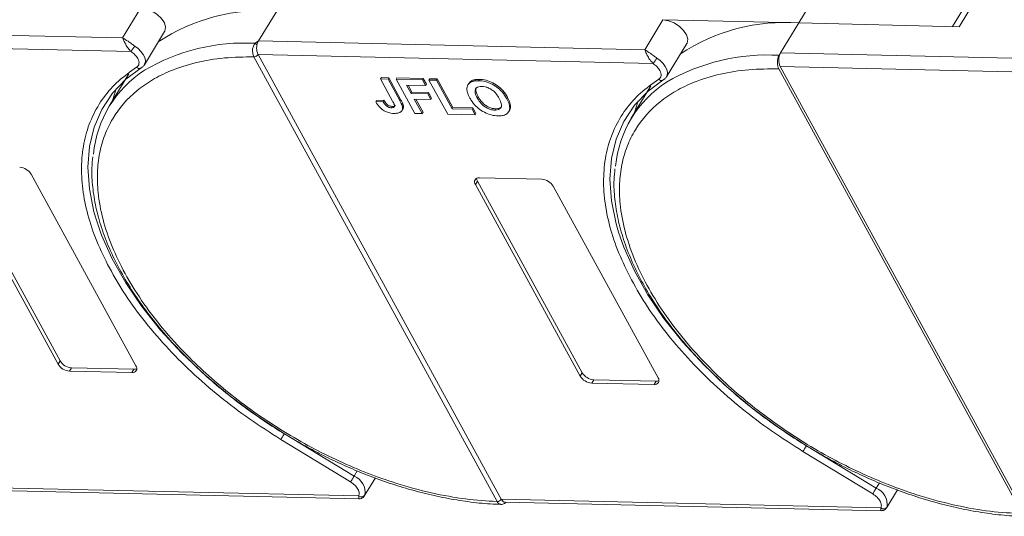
# Model space of a CAD drawing. Header units: millimetres. Extents: x -623 to 852, y 50 to 1083.
# Tile 48 of 72: x 265 to 355, y 929 to 975. Entities that reach past the tile are written whole.
import ezdxf

# ---------------------------------------------------------------- set-up
doc = ezdxf.new("R2010")
doc.units = ezdxf.units.MM

msp = doc.modelspace()

# ---------------------------------------------------------------- linework, layer by layer
at = {"color": 7, "linetype": 'Continuous', "lineweight": 15}
for p, q in [((338.293, 977.873), (336.426, 974.804)), ((352.251, 977.19), (350.601, 974.479)), ((351.196, 974.465), (352.877, 977.227)), ((275.78, 976.196), (274.099, 973.434)), ((286.618, 973.146), (288.299, 975.908)), ((323.907, 975.091), (322.226, 972.329)), ((336.426, 974.804), (323.907, 975.091)), ((334.745, 972.042), (336.426, 974.804)), ((336.426, 974.804), (351.196, 974.465)), ((274.099, 973.434), (238.492, 974.251)), ((276.106, 970.951), (277.973, 974.02)), ((238.463, 973.006), (274.874, 972.171)), ((286.32, 972.935), (286.618, 973.146)), ((322.226, 972.329), (286.618, 973.146)), ((324.233, 969.847), (326.1, 972.916)), ((286.208, 971.692), (286.207, 971.694)), ((308.624, 930.719), (286.208, 971.692)), ((286.59, 971.902), (323.001, 971.067)), ((286.59, 971.901), (309.006, 930.929)), ((334.614, 971.827), (334.745, 972.042)), ((360.216, 971.458), (334.745, 972.042)), ((275.773, 970.634), (275.752, 970.626)), ((275.901, 970.747), (275.863, 970.697)), ((276.131, 970.997), (276.106, 970.951)), ((357.003, 929.608), (334.586, 970.583)), ((334.716, 970.798), (357.134, 929.823)), ((334.716, 970.798), (359.852, 970.221)), ((274.668, 970.115), (272.857, 967.138)), ((297.948, 969.774), (297.873, 969.651)), ((298.989, 967.611), (297.873, 969.651)), ((297.873, 969.651), (298.564, 969.636)), ((297.948, 969.774), (298.639, 969.758)), ((298.639, 969.758), (298.564, 969.636)), ((298.564, 969.636), (299.651, 967.649)), ((298.639, 969.758), (299.726, 967.771)), ((299.375, 969.741), (299.301, 969.619)), ((299.301, 969.619), (301.741, 969.563)), ((301.025, 966.467), (299.301, 969.619)), ((299.375, 969.741), (301.816, 969.685)), ((301.816, 969.685), (301.741, 969.563)), ((301.741, 969.563), (302.028, 969.037)), ((301.816, 969.685), (302.103, 969.16)), ((302.414, 969.672), (302.34, 969.549)), ((304.064, 966.397), (302.34, 969.549)), ((302.34, 969.549), (303.03, 969.533)), ((302.414, 969.672), (303.105, 969.656)), ((303.105, 969.656), (303.03, 969.533)), ((303.03, 969.533), (304.467, 966.906)), ((303.105, 969.656), (304.542, 967.029)), ((306.302, 969.5), (306.228, 969.377)), ((306.992, 969.607), (306.917, 969.484)), ((323.9, 969.53), (323.878, 969.522)), ((324.028, 969.643), (323.99, 969.593)), ((324.258, 969.893), (324.233, 969.847)), ((302.028, 969.037), (300.279, 969.077)), ((300.279, 969.077), (300.699, 968.31)), ((300.422, 969.074), (300.773, 968.432)), ((300.773, 968.432), (300.699, 968.31)), ((300.773, 968.432), (302.293, 968.398)), ((302.103, 969.16), (302.028, 969.037)), ((306.007, 969.236), (305.932, 969.113)), ((322.795, 969.011), (320.984, 966.034)), ((297.508, 967.669), (297.433, 967.547)), ((298.102, 967.571), (297.433, 967.547)), ((297.508, 967.669), (298.177, 967.694)), ((298.177, 967.694), (298.102, 967.571)), ((299.726, 967.771), (299.651, 967.649)), ((300.699, 968.31), (302.218, 968.275)), ((302.506, 967.75), (300.986, 967.784)), ((300.986, 967.784), (301.716, 966.451)), ((301.13, 967.781), (301.79, 966.574)), ((302.293, 968.398), (302.218, 968.275)), ((302.218, 968.275), (302.506, 967.75)), ((302.293, 968.398), (302.58, 967.872)), ((302.58, 967.872), (302.506, 967.75)), ((306.792, 967.892), (306.867, 968.015)), ((309.587, 967.947), (309.512, 967.824)), ((298.485, 967.3), (298.41, 967.177)), ((298.949, 967.118), (298.875, 966.995)), ((299.852, 966.731), (299.927, 966.853)), ((299.975, 967.174), (299.9, 967.051)), ((304.542, 967.029), (304.467, 966.906)), ((304.467, 966.906), (306.309, 966.864)), ((304.542, 967.029), (306.384, 966.987)), ((306.384, 966.987), (306.309, 966.864)), ((306.309, 966.864), (306.596, 966.339)), ((306.384, 966.987), (306.671, 966.462)), ((308.481, 966.899), (308.407, 966.776)), ((309.684, 966.626), (309.759, 966.749)), ((301.716, 966.451), (301.025, 966.467)), ((301.716, 966.451), (301.79, 966.574)), ((306.596, 966.339), (304.064, 966.397)), ((306.596, 966.339), (306.671, 966.462)), ((258.678, 961.338), (268.335, 943.687)), ((268.148, 943.381), (258.491, 961.031)), ((265.674, 960.866), (275.331, 943.216)), ((306.991, 960.541), (312.738, 960.409)), ((306.805, 960.234), (306.618, 959.927)), ((316.275, 942.276), (306.618, 959.927)), ((306.805, 960.234), (316.461, 942.583)), ((313.801, 959.762), (323.458, 942.111)), ((268.335, 943.687), (268.148, 943.381)), ((269.398, 943.041), (269.211, 942.734)), ((269.398, 943.041), (275.144, 942.909)), ((274.958, 942.602), (269.211, 942.734)), ((275.144, 942.909), (274.958, 942.602)), ((316.461, 942.583), (316.275, 942.276)), ((317.524, 941.936), (317.338, 941.629)), ((323.084, 941.498), (317.338, 941.629)), ((317.524, 941.936), (323.271, 941.804)), ((323.271, 941.804), (323.084, 941.498)), ((295.433, 933.053), (289.007, 936.963)), ((295.115, 932.529), (288.688, 936.439)), ((343.56, 931.948), (337.134, 935.858)), ((343.241, 931.425), (336.815, 935.334)), ((295.729, 933.539), (295.433, 933.053)), ((296.408, 931.268), (297.394, 932.889)), ((343.856, 932.434), (343.56, 931.948)), ((295.866, 931.229), (260.88, 932.032)), ((261.234, 931.766), (295.879, 930.971)), ((344.535, 930.164), (345.52, 931.784)), ((308.625, 930.718), (308.624, 930.719)), ((343.993, 930.125), (309.007, 930.927)), ((309.36, 930.661), (344.006, 929.866))]:
    msp.add_line(p, q, dxfattribs=at)
at = {"color": 7, "linetype": 'Continuous', "lineweight": 15, "flags": 128}
for points in [[(275.78, 976.196), (276.282, 976.117), (276.804, 975.911), (277.291, 975.601), (277.688, 975.218), (277.955, 974.805), (278.062, 974.406), (277.998, 974.064), (277.973, 974.02)], [(323.907, 975.091), (324.409, 975.013), (324.931, 974.807), (325.417, 974.496), (325.815, 974.114), (326.082, 973.701), (326.189, 973.302), (326.124, 972.96), (326.1, 972.916)], [(275.213, 972.682), (275.526, 972.447), (275.792, 972.184), (275.998, 971.904), (276.134, 971.623), (276.194, 971.354), (276.173, 971.11), (276.131, 970.997)], [(323.34, 971.578), (323.652, 971.343), (323.918, 971.08), (324.124, 970.8), (324.261, 970.519), (324.32, 970.249), (324.3, 970.006), (324.258, 969.893)], [(271.685, 956.639), (271.46, 957.419), (271.034, 959.511), (270.894, 961.52), (271.039, 963.426), (271.469, 965.208), (272.179, 966.847), (273.162, 968.327), (274.407, 969.632), (275.901, 970.747)], [(319.812, 955.534), (319.586, 956.315), (319.161, 958.407), (319.02, 960.416), (319.166, 962.322), (319.596, 964.104), (320.306, 965.743), (321.289, 967.223), (322.534, 968.527), (324.028, 969.643)], [(273.497, 968.725), (273.156, 967.676), (273.134, 967.593)], [(321.624, 967.62), (321.283, 966.571), (321.261, 966.489)], [(289.007, 936.963), (286.431, 938.637), (283.977, 940.449), (281.671, 942.381), (279.537, 944.411), (277.598, 946.518), (275.874, 948.681), (274.384, 950.875), (273.143, 953.079), (272.165, 955.268), (271.685, 956.639)], [(337.134, 935.858), (334.558, 937.532), (332.104, 939.345), (329.797, 941.276), (327.664, 943.307), (325.725, 945.414), (324.001, 947.576), (322.511, 949.771), (321.27, 951.974), (320.292, 954.164), (319.812, 955.534)], [(288.688, 936.439), (288.718, 936.487), (288.753, 936.545), (288.793, 936.611), (288.837, 936.682), (288.881, 936.755), (288.926, 936.829), (288.968, 936.898), (289.007, 936.963)], [(336.815, 935.334), (336.845, 935.383), (336.88, 935.441), (336.92, 935.507), (336.963, 935.578), (337.008, 935.651), (337.052, 935.724), (337.095, 935.794), (337.134, 935.858)], [(295.115, 932.529), (295.144, 932.577), (295.179, 932.635), (295.219, 932.701), (295.263, 932.772), (295.307, 932.846), (295.352, 932.919), (295.394, 932.989), (295.433, 933.053)], [(343.241, 931.425), (343.271, 931.473), (343.306, 931.531), (343.346, 931.597), (343.389, 931.668), (343.434, 931.741), (343.478, 931.815), (343.521, 931.884), (343.56, 931.948)]]:
    msp.add_lwpolyline(points, dxfattribs=at)
at = {"color": 7, "linetype": 'Continuous', "lineweight": 15}
for centre, radius, start, end in [((286.996, 958.603), 17.355, 85.6938, 123.62828), ((335.123, 957.499), 17.355, 85.6938, 123.62828), ((285.342, 954.744), 18.217, 86.92425, 120.4678), ((268.664, 976.666), 7.665, 324.10303, 328.68906), ((285.827, 972.256), 0.839, 38.60771, 54.0154), ((286.197, 972.168), 0.475, 271.27035, 325.90225), ((286.198, 972.165), 0.473, 271.29265, 326.07296), ((316.791, 975.561), 7.665, 324.10303, 328.68906), ((333.511, 953.509), 18.351, 86.55376, 120.3559), ((335.931, 971.392), 1.352, 151.28833, 206.07738), ((281.685, 961.766), 10.318, 122.73279, 174.66622), ((275.652, 970.988), 0.375, 225.62382, 285.36491), ((329.814, 960.661), 10.32, 122.70871, 174.6175), ((323.779, 969.883), 0.375, 225.62382, 285.36491), ((264.519, 960.164), 1.352, 31.28833, 86.07738), ((306.921, 960.163), 0.384, 79.47957, 217.89689), ((307.286, 960.521), 0.561, 182.97477, 210.78742), ((312.645, 959.06), 1.352, 31.28833, 86.07738), ((269.304, 944.083), 1.352, 211.28833, 266.07738), ((269.49, 944.39), 1.352, 211.28833, 266.07738), ((275.028, 942.98), 0.384, 259.47957, 37.89689), ((275.178, 943.468), 0.561, 266.58142, 294.38722), ((317.43, 942.979), 1.352, 211.28833, 266.07738), ((317.617, 943.286), 1.352, 211.28833, 266.07738), ((323.154, 941.875), 0.384, 259.47957, 37.89689), ((323.304, 942.364), 0.561, 266.58142, 294.38722), ((294.838, 931.552), 1.615, 351.72869, 68.36149), ((296.103, 931.577), 0.421, 235.82517, 322.2621), ((342.965, 930.448), 1.615, 351.72869, 68.36149), ((308.613, 931.193), 0.473, 271.29253, 326.07318), ((308.614, 931.19), 0.472, 271.31253, 326.24366), ((344.23, 930.473), 0.421, 235.82517, 322.2621)]:
    msp.add_arc(centre, radius, start, end, dxfattribs=at)
for points, knots in [([(274.099, 973.434), (274.26, 973.338), (274.51, 973.191), (274.903, 972.896), (275.117, 972.749), (275.213, 972.682)], [0, 0, 0, 0, 0.498413, 0.772928, 1, 1, 1, 1]), ([(274.874, 972.171), (274.785, 972.268), (274.596, 972.474), (274.376, 972.837), (274.204, 973.178), (274.134, 973.348), (274.099, 973.434)], [0, 0, 0, 0, 0.2343503, 0.4981953, 0.748869, 1, 1, 1, 1]), ([(286.207, 971.694), (286.179, 971.755), (286.126, 971.867), (286.081, 972.085), (286.07, 972.298), (286.096, 972.503), (286.146, 972.673), (286.218, 972.821), (286.288, 972.899), (286.32, 972.935)], [0, 0, 0, 0, 0.172016, 0.312756, 0.499599, 0.630391, 0.758026, 0.889228, 1, 1, 1, 1]), ([(286.482, 972.78), (286.469, 972.682), (286.443, 972.488), (286.476, 972.191), (286.538, 972.002), (286.583, 971.916), (286.59, 971.902)], [0, 0, 0, 0, 0.313335, 0.626691, 0.940048, 1, 1, 1, 1]), ([(322.226, 972.329), (322.387, 972.234), (322.636, 972.086), (323.03, 971.791), (323.243, 971.644), (323.34, 971.578)], [0, 0, 0, 0, 0.498413, 0.772928, 1, 1, 1, 1]), ([(323.001, 971.067), (322.912, 971.163), (322.722, 971.369), (322.503, 971.733), (322.33, 972.074), (322.261, 972.244), (322.226, 972.329)], [0, 0, 0, 0, 0.2343503, 0.4981953, 0.748869, 1, 1, 1, 1]), ([(308.624, 930.719), (307.66, 930.779), (305.703, 930.9), (302.557, 931.479), (299.524, 932.299), (296.681, 933.301), (294.072, 934.406), (291.482, 935.691), (288.095, 937.631), (284.897, 939.861), (282.005, 942.293), (279.827, 944.367), (277.723, 946.692), (275.811, 949.224), (274.265, 951.737), (273.066, 954.242), (272.221, 956.75), (271.803, 959.035), (271.737, 961.061), (271.94, 962.826), (272.409, 964.485), (273.391, 966.523), (274.883, 968.248), (276.823, 969.599), (278.627, 970.495), (280.829, 971.195), (283.413, 971.643), (285.286, 971.676), (286.208, 971.692)], [0, 0, 0, 0, 0.038862, 0.078912, 0.1200677, 0.1522272, 0.1843815, 0.2172151, 0.2500433, 0.3156185, 0.347778, 0.3799323, 0.4210926, 0.4611415, 0.5, 0.5388632, 0.578912, 0.6200677, 0.6522272, 0.6843815, 0.7172151, 0.7500433, 0.8156185, 0.847778, 0.8799323, 0.9210926, 0.9611404, 1, 1, 1, 1]), ([(275.39, 970.72), (275.444, 970.763), (275.554, 970.852), (275.62, 971.052), (275.609, 971.284), (275.531, 971.452), (275.493, 971.534)], [0, 0, 0, 0, 0.2455128, 0.5, 0.7544872, 1, 1, 1, 1]), ([(286.59, 971.902), (286.59, 971.902), (286.59, 971.902), (286.59, 971.901), (286.59, 971.901), (286.59, 971.901)], [0, 0, 0, 0, 0.384699, 0.69235, 1, 1, 1, 1]), ([(334.586, 970.583), (334.551, 970.661), (334.482, 970.816), (334.443, 971.111), (334.46, 971.409), (334.523, 971.657), (334.589, 971.779), (334.614, 971.827)], [0, 0, 0, 0, 0.2146939, 0.4293877, 0.6440816, 0.8587754, 1, 1, 1, 1]), ([(272.716, 952.547), (272.32, 953.371), (271.528, 955.021), (270.766, 957.446), (270.331, 959.811), (270.265, 962.088), (270.576, 964.241), (271.261, 966.219), (272.306, 967.97), (273.656, 969.503), (274.812, 970.314), (275.39, 970.72)], [0, 0, 0, 0, 0.109778, 0.219542, 0.32932, 0.441716, 0.554889, 0.668062, 0.780458, 0.890226, 1, 1, 1, 1]), ([(275.751, 970.626), (275.831, 970.676), (275.993, 970.776), (276.09, 970.934), (276.139, 971.014)], [0, 0, 0, 0, 0.495762, 1, 1, 1, 1]), ([(357.003, 929.608), (356.038, 929.659), (354.078, 929.763), (350.919, 930.321), (347.87, 931.127), (345.006, 932.12), (342.377, 933.22), (339.764, 934.504), (336.345, 936.447), (333.116, 938.686), (330.195, 941.132), (327.997, 943.218), (325.875, 945.557), (323.948, 948.104), (322.391, 950.633), (321.186, 953.153), (320.339, 955.676), (319.924, 957.975), (319.865, 960.013), (320.079, 961.787), (320.562, 963.453), (321.569, 965.497), (323.092, 967.221), (325.068, 968.565), (326.903, 969.451), (329.138, 970.134), (331.758, 970.56), (333.653, 970.575), (334.586, 970.583)], [0, 0, 0, 0, 0.038823, 0.07885, 0.119997, 0.152169, 0.184336, 0.217193, 0.250044, 0.315664, 0.347836, 0.380003, 0.421155, 0.461181, 0.5, 0.538824, 0.57885, 0.619997, 0.652169, 0.684336, 0.717193, 0.750044, 0.815664, 0.847836, 0.880003, 0.921155, 0.961179, 1, 1, 1, 1]), ([(323.517, 969.615), (323.571, 969.659), (323.681, 969.748), (323.746, 969.948), (323.735, 970.18), (323.658, 970.348), (323.62, 970.43)], [0, 0, 0, 0, 0.2455128, 0.5, 0.7544872, 1, 1, 1, 1]), ([(305.835, 968.685), (305.837, 968.76), (305.84, 968.909), (305.933, 969.15), (306.076, 969.304), (306.212, 969.37), (306.228, 969.377)], [0, 0, 0, 0, 0.250896, 0.502166, 0.940512, 1, 1, 1, 1]), ([(306.011, 969.233), (306.079, 969.325), (306.156, 969.431), (306.286, 969.492), (306.302, 969.5)], [0, 0, 0, 0, 0.8749054, 1, 1, 1, 1]), ([(306.228, 969.377), (306.264, 969.392), (306.336, 969.421), (306.451, 969.449), (306.565, 969.468), (306.678, 969.479), (306.795, 969.485), (306.876, 969.484), (306.917, 969.484)], [0, 0, 0, 0, 0.185429, 0.37219, 0.527708, 0.683877, 0.841678, 1, 1, 1, 1]), ([(306.302, 969.5), (306.338, 969.515), (306.41, 969.544), (306.526, 969.571), (306.64, 969.591), (306.753, 969.602), (306.87, 969.608), (306.951, 969.607), (306.992, 969.607)], [0, 0, 0, 0, 0.1854289, 0.3721896, 0.5277082, 0.6838775, 0.8416784, 1, 1, 1, 1]), ([(306.917, 969.484), (307.014, 969.479), (307.309, 969.464), (307.846, 969.33), (308.458, 969.013), (309.01, 968.56), (309.328, 968.147), (309.477, 967.886), (309.512, 967.824)], [0, 0, 0, 0, 0.101398, 0.306996, 0.506144, 0.685262, 0.924557, 1, 1, 1, 1]), ([(306.992, 969.607), (307.089, 969.602), (307.384, 969.586), (307.921, 969.453), (308.533, 969.136), (309.084, 968.683), (309.403, 968.27), (309.551, 968.009), (309.587, 967.947)], [0, 0, 0, 0, 0.101398, 0.306996, 0.506144, 0.685262, 0.924557, 1, 1, 1, 1]), ([(320.843, 951.442), (320.447, 952.267), (319.654, 953.917), (318.892, 956.341), (318.458, 958.706), (318.392, 960.984), (318.703, 963.137), (319.388, 965.115), (320.433, 966.866), (321.783, 968.399), (322.939, 969.21), (323.517, 969.615)], [0, 0, 0, 0, 0.109778, 0.219542, 0.32932, 0.441716, 0.554889, 0.668062, 0.780458, 0.890226, 1, 1, 1, 1]), ([(323.878, 969.522), (323.958, 969.571), (324.12, 969.672), (324.217, 969.83), (324.266, 969.909)], [0, 0, 0, 0, 0.495762, 1, 1, 1, 1]), ([(306.113, 967.887), (306.09, 967.929), (306.045, 968.014), (305.984, 968.144), (305.928, 968.278), (305.882, 968.416), (305.847, 968.553), (305.839, 968.641), (305.835, 968.685)], [0, 0, 0, 0, 0.15395, 0.308181, 0.478699, 0.649961, 0.824203, 1, 1, 1, 1]), ([(306.792, 967.892), (306.749, 967.976), (306.64, 968.189), (306.56, 968.488), (306.621, 968.745), (306.791, 968.9), (307.01, 968.957), (307.161, 968.958), (307.213, 968.958)], [0, 0, 0, 0, 0.1586166, 0.4008637, 0.5730594, 0.7454856, 0.9129852, 1, 1, 1, 1]), ([(306.867, 968.015), (306.823, 968.1), (306.713, 968.313), (306.646, 968.603), (306.661, 968.807), (306.718, 968.858), (306.719, 968.86)], [0, 0, 0, 0, 0.274858, 0.694634, 0.993023, 1, 1, 1, 1]), ([(307.213, 968.958), (307.312, 968.951), (307.512, 968.936), (307.846, 968.823), (308.169, 968.636), (308.499, 968.341), (308.692, 968.07), (308.794, 967.89), (308.813, 967.855)], [0, 0, 0, 0, 0.160292, 0.321922, 0.490761, 0.657569, 0.933883, 1, 1, 1, 1]), ([(299.117, 966.471), (299.019, 966.476), (298.796, 966.489), (298.416, 966.598), (298.046, 966.81), (297.689, 967.134), (297.534, 967.384), (297.433, 967.547)], [0, 0, 0, 0, 0.155292, 0.353145, 0.543243, 0.704067, 1, 1, 1, 1]), ([(298.41, 967.177), (298.384, 967.201), (298.33, 967.249), (298.271, 967.321), (298.221, 967.387), (298.179, 967.448), (298.139, 967.51), (298.114, 967.551), (298.102, 967.571)], [0, 0, 0, 0, 0.1938055, 0.3931273, 0.5440688, 0.6954121, 0.8476129, 1, 1, 1, 1]), ([(298.177, 967.694), (298.189, 967.673), (298.214, 967.631), (298.256, 967.566), (298.303, 967.5), (298.355, 967.432), (298.413, 967.364), (298.46, 967.321), (298.485, 967.3)], [0, 0, 0, 0, 0.155996, 0.312125, 0.480895, 0.650212, 0.823248, 1, 1, 1, 1]), ([(298.989, 967.611), (299.033, 967.527), (299.109, 967.382), (299.17, 967.207), (299.167, 967.095), (299.116, 967.036), (299.019, 966.998), (298.93, 966.996), (298.875, 966.995)], [0, 0, 0, 0, 0.292027, 0.504854, 0.613905, 0.723685, 0.829816, 1, 1, 1, 1]), ([(299.651, 967.649), (299.673, 967.607), (299.718, 967.522), (299.774, 967.409), (299.819, 967.309), (299.852, 967.223), (299.883, 967.136), (299.895, 967.079), (299.9, 967.051)], [0, 0, 0, 0, 0.2082698, 0.416707, 0.5614806, 0.7065734, 0.8528245, 1, 1, 1, 1]), ([(299.726, 967.771), (299.748, 967.729), (299.793, 967.645), (299.849, 967.532), (299.894, 967.432), (299.927, 967.345), (299.958, 967.258), (299.969, 967.202), (299.975, 967.174)], [0, 0, 0, 0, 0.2082698, 0.416707, 0.5614806, 0.7065734, 0.8528245, 1, 1, 1, 1]), ([(308.696, 966.251), (308.598, 966.256), (308.304, 966.271), (307.764, 966.402), (307.148, 966.72), (306.598, 967.175), (306.289, 967.579), (306.145, 967.832), (306.113, 967.887)], [0, 0, 0, 0, 0.102171, 0.30922, 0.51365, 0.692275, 0.932413, 1, 1, 1, 1]), ([(308.407, 966.776), (308.307, 966.784), (308.106, 966.8), (307.77, 966.921), (307.435, 967.116), (307.086, 967.431), (306.898, 967.704), (306.802, 967.875), (306.792, 967.892)], [0, 0, 0, 0, 0.15971, 0.320429, 0.491074, 0.67705, 0.96629, 1, 1, 1, 1]), ([(308.481, 966.899), (308.382, 966.907), (308.181, 966.923), (307.845, 967.044), (307.509, 967.238), (307.16, 967.553), (306.973, 967.827), (306.877, 967.997), (306.867, 968.015)], [0, 0, 0, 0, 0.15971, 0.320429, 0.491074, 0.67705, 0.96629, 1, 1, 1, 1]), ([(308.813, 967.855), (308.856, 967.771), (308.977, 967.534), (309.057, 967.207), (308.953, 966.948), (308.762, 966.809), (308.553, 966.776), (308.43, 966.776), (308.407, 966.776)], [0, 0, 0, 0, 0.15859, 0.447239, 0.620381, 0.793575, 0.961295, 1, 1, 1, 1]), ([(309.512, 967.824), (309.556, 967.74), (309.687, 967.486), (309.806, 967.085), (309.753, 966.674), (309.502, 966.39), (309.12, 966.258), (308.824, 966.253), (308.696, 966.251)], [0, 0, 0, 0, 0.101888, 0.307343, 0.492963, 0.678647, 0.860791, 1, 1, 1, 1]), ([(309.587, 967.947), (309.631, 967.862), (309.763, 967.608), (309.869, 967.216), (309.867, 966.886), (309.762, 966.777), (309.744, 966.759)], [0, 0, 0, 0, 0.192169, 0.579672, 0.929764, 1, 1, 1, 1]), ([(298.875, 966.995), (298.844, 966.997), (298.783, 967), (298.693, 967.022), (298.61, 967.052), (298.539, 967.087), (298.471, 967.129), (298.43, 967.161), (298.41, 967.177)], [0, 0, 0, 0, 0.202387, 0.410907, 0.557829, 0.709472, 0.853224, 1, 1, 1, 1]), ([(298.485, 967.3), (298.532, 967.265), (298.623, 967.198), (298.776, 967.139), (298.882, 967.12), (298.937, 967.118), (298.949, 967.118)], [0, 0, 0, 0, 0.330398, 0.624767, 0.917361, 1, 1, 1, 1]), ([(298.949, 967.118), (299.01, 967.119), (299.106, 967.122), (299.201, 967.164), (299.22, 967.206), (299.228, 967.223)], [0, 0, 0, 0, 0.495374, 0.790754, 1, 1, 1, 1]), ([(299.9, 967.051), (299.904, 966.974), (299.913, 966.819), (299.799, 966.633), (299.55, 966.483), (299.281, 966.475), (299.117, 966.471)], [0, 0, 0, 0, 0.20646, 0.413515, 0.645211, 1, 1, 1, 1]), ([(299.975, 967.174), (299.983, 967.094), (299.995, 966.974), (299.935, 966.889), (299.915, 966.86)], [0, 0, 0, 0, 0.6631606, 1, 1, 1, 1]), ([(309.027, 967.125), (309.022, 967.111), (308.991, 967.026), (308.83, 966.936), (308.628, 966.899), (308.505, 966.899), (308.481, 966.899)], [0, 0, 0, 0, 0.084934, 0.502415, 0.906703, 1, 1, 1, 1]), ([(271.358, 962.477), (271.321, 962.14), (271.221, 961.236), (271.312, 959.683), (271.602, 957.845), (272.121, 955.962), (272.848, 954.055), (273.777, 952.138), (274.898, 950.228), (276.198, 948.341), (277.659, 946.495), (279.259, 944.713), (280.959, 943.025), (282.7, 941.473), (284.302, 940.178), (285.786, 939.073), (287.287, 938.026), (288.39, 937.337), (289, 936.955)], [0, 0, 0, 0, 0.04157, 0.111425, 0.181343, 0.251234, 0.321027, 0.390661, 0.460062, 0.529153, 0.597797, 0.665722, 0.732344, 0.796145, 0.855223, 0.897404, 0.943271, 1, 1, 1, 1]), ([(319.485, 961.381), (319.448, 961.041), (319.348, 960.135), (319.438, 958.579), (319.729, 956.741), (320.247, 954.858), (320.974, 952.951), (321.904, 951.034), (323.025, 949.123), (324.325, 947.236), (325.786, 945.391), (327.386, 943.608), (329.086, 941.921), (330.827, 940.368), (332.429, 939.074), (333.913, 937.969), (335.414, 936.922), (336.517, 936.232), (337.127, 935.851)], [0, 0, 0, 0, 0.041894, 0.111725, 0.18162, 0.251488, 0.321257, 0.390867, 0.460244, 0.529313, 0.597933, 0.665835, 0.732435, 0.796214, 0.855272, 0.897439, 0.94329, 1, 1, 1, 1]), ([(288.688, 936.439), (287.713, 937.057), (285.763, 938.295), (283.004, 940.392), (280.407, 942.644), (278.022, 945.043), (275.917, 947.529), (274.106, 950.043), (273.176, 951.719), (272.716, 952.547)], [0, 0, 0, 0, 0.140647, 0.281304, 0.425319, 0.570331, 0.715342, 0.859358, 1, 1, 1, 1]), ([(336.815, 935.334), (335.84, 935.953), (333.89, 937.191), (331.131, 939.288), (328.533, 941.539), (326.149, 943.939), (324.043, 946.424), (322.233, 948.939), (321.303, 950.614), (320.843, 951.442)], [0, 0, 0, 0, 0.140647, 0.281304, 0.425319, 0.570331, 0.715342, 0.859358, 1, 1, 1, 1]), ([(289, 936.955), (289.848, 936.458), (291.037, 935.76), (292.837, 934.835), (294.381, 934.099), (296.235, 933.308), (298.184, 932.574), (300.217, 931.918), (302.294, 931.364), (304.386, 930.924), (306.461, 930.626), (307.998, 930.473), (308.813, 930.468), (308.971, 930.467)], [0, 0, 0, 0, 0.130517, 0.183018, 0.269988, 0.35985, 0.455797, 0.555409, 0.657717, 0.761961, 0.867622, 0.974343, 1, 1, 1, 1]), ([(337.127, 935.851), (337.975, 935.353), (339.164, 934.655), (340.963, 933.731), (342.507, 932.995), (344.361, 932.203), (346.311, 931.47), (348.344, 930.814), (350.42, 930.259), (352.512, 929.82), (354.589, 929.52), (356.209, 929.364), (357.107, 929.36), (357.347, 929.359)], [0, 0, 0, 0, 0.1287816, 0.1805843, 0.2663985, 0.355065, 0.4497361, 0.548024, 0.6489718, 0.7518293, 0.8560851, 0.9613879, 1, 1, 1, 1]), ([(295.88, 930.971), (295.88, 930.979), (295.881, 930.993), (295.871, 931.153), (295.866, 931.229)], [0, 0, 0, 0, 0.529586, 1, 1, 1, 1]), ([(295.881, 930.971), (295.959, 930.977), (296.088, 930.988), (296.275, 931.095), (296.356, 931.199), (296.399, 931.255)], [0, 0, 0, 0, 0.411574, 0.687573, 1, 1, 1, 1]), ([(308.97, 930.457), (308.924, 930.465), (308.839, 930.479), (308.72, 930.57), (308.659, 930.665), (308.625, 930.718)], [0, 0, 0, 0, 0.3517077, 0.6434286, 1, 1, 1, 1]), ([(308.978, 930.453), (309.033, 930.457), (309.138, 930.463), (309.308, 930.534), (309.41, 930.613), (309.469, 930.659)], [0, 0, 0, 0, 0.313627, 0.602894, 1, 1, 1, 1]), ([(309.006, 930.929), (309.006, 930.928), (309.007, 930.928), (309.007, 930.928), (309.007, 930.927), (309.007, 930.927)], [0, 0, 0, 0, 0.384666, 0.692333, 1, 1, 1, 1]), ([(309.007, 930.927), (309.05, 930.865), (309.136, 930.739), (309.266, 930.659), (309.341, 930.67), (309.36, 930.672)], [0, 0, 0, 0, 0.42964, 0.85928, 1, 1, 1, 1]), ([(344.007, 929.867), (344.007, 929.875), (344.008, 929.889), (343.998, 930.049), (343.993, 930.125)], [0, 0, 0, 0, 0.529586, 1, 1, 1, 1]), ([(344.008, 929.866), (344.085, 929.873), (344.215, 929.884), (344.401, 929.99), (344.483, 930.095), (344.526, 930.151)], [0, 0, 0, 0, 0.411574, 0.687573, 1, 1, 1, 1])]:
    msp.add_open_spline(points, degree=3, knots=knots, dxfattribs=at)
for points in [[(286.618, 973.146), (286.589, 973.092), (286.531, 972.984), (286.499, 972.848), (286.482, 972.78)], [(275.493, 971.534), (275.417, 971.651), (275.265, 971.884), (275.004, 972.075), (274.874, 972.171)], [(323.62, 970.43), (323.544, 970.546), (323.391, 970.779), (323.131, 970.971), (323.001, 971.067)], [(295.796, 931.853), (295.713, 931.979), (295.546, 932.23), (295.258, 932.429), (295.115, 932.529)], [(295.866, 931.229), (295.894, 931.321), (295.949, 931.505), (295.847, 931.737), (295.796, 931.853)], [(343.923, 930.749), (343.839, 930.874), (343.673, 931.125), (343.385, 931.325), (343.241, 931.425)], [(343.993, 930.125), (344.021, 930.217), (344.075, 930.401), (343.974, 930.633), (343.923, 930.749)]]:
    msp.add_open_spline(points, degree=3, dxfattribs=at)

doc.saveas('drawing.dxf')
